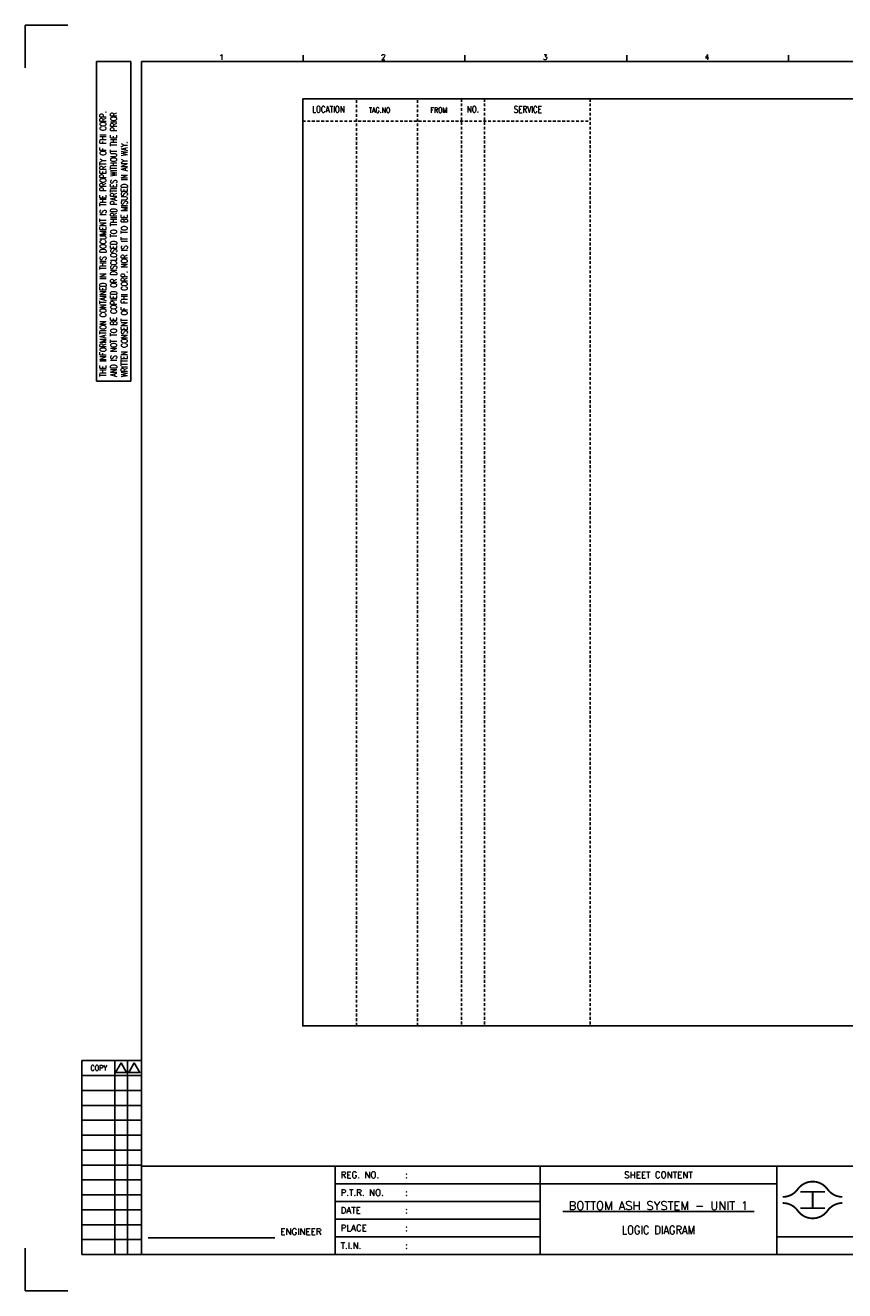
# Model space of a CAD drawing. Extents: x 2753 to 3719, y -644 to 39.
# Tile 1 of 3: x 2753 to 3195, y -644 to 39. Entities that reach past the tile are written whole.
import ezdxf
from ezdxf.enums import TextEntityAlignment as Align

# ---------------------------------------------------------------- set-up
doc = ezdxf.new("R2010")
doc.units = 0
doc.header["$MEASUREMENT"] = 0
doc.linetypes.add('HIDDEN', pattern=[4, 1.5, -1, 1.5])
doc.layers.get('0').update_dxf_attribs({"linetype": 'CONTINUOUS'})
doc.layers.get('DEFPOINTS').update_dxf_attribs({"linetype": 'CONTINUOUS'})
for name, color, linetype in [('CON', 4, 'CONTINUOUS'), ('DIM', 3, 'CONTINUOUS'), ('HID', 2, 'HIDDEN'), ('TEXT', 7, 'CONTINUOUS'), ('圖框CON', 4, 'CONTINUOUS'), ('圖框DIM', 3, 'CONTINUOUS'), ('框線', 6, 'CONTINUOUS')]:
    doc.layers.add(name, color=color, linetype=linetype)
doc.styles.add('DAYUKP', font='complex', dxfattribs={"bigfont": 'DAYUKP.SHX'})
doc.styles.add('E4', font='simplex.shx', dxfattribs={"height": 4})
doc.styles.add('ROMANS', font='romans', dxfattribs={"width": 0.8})

# ---------------------------------------------------------------- blocks, each defined once
blk = doc.blocks.new('Sht_Cont_T3')
at = {"layer": 'TEXT', "color": 3, "linetype": 'Continuous', "style": 'E4'}
for tag, p in [('$SHT_CONT_L1$', (55.63, 24.91)), ('$SHT_CONT_L2$', (55.63, 16.61)), ('$SHT_CONT_L3$', (55.63, 8.3))]:
    blk.add_attdef(tag, text='', height=4, dxfattribs=at).set_placement(p, align=Align.MIDDLE)
blk = doc.blocks.new('1')
at = {"ltscale": 500, "const_width": 0.99}
blk.add_lwpolyline([(1686.83, 57.65, -0.241531), (1678.79, 61.78, 0.512989), (1662.7, 61.78, -0.241531), (1654.66, 57.65, -0.241531)], format="xyb", dxfattribs=at)
at = {"const_width": 0.99}
blk.add_lwpolyline([(1686.83, 54.35, 0.241531), (1678.79, 50.22, -0.512989), (1662.7, 50.22, 0.241531), (1654.66, 54.35, 0.241531)], format="xyb", dxfattribs=at)
at = {"ltscale": 500, "const_width": 0.99}
for points in [[(1664.14, 60.4), (1677.35, 60.4)], [(1670.74, 60.4), (1670.74, 51.6)], [(1664.14, 51.6), (1677.35, 51.6)]]:
    blk.add_lwpolyline(points, dxfattribs=at)
at = {"layer": 'CON'}
for points in [[(1523.67, 26.6), (1523.67, 74.29)], [(1651.45, 26.6), (1651.45, 74.29)]]:
    blk.add_lwpolyline(points, dxfattribs=at)
at = {"layer": 'CON', "ltscale": 500}
for points in [[(1523.67, 64.75), (1413.11, 64.75)], [(1651.45, 64.75), (1523.67, 64.75)], [(1523.67, 55.22), (1413.11, 55.22)], [(1523.67, 45.69), (1413.11, 45.69)], [(1523.67, 36.15), (1413.11, 36.15)]]:
    blk.add_lwpolyline(points, dxfattribs=at)
at = {"layer": 'DEFPOINTS'}
for points in [[(1268.99, 689.33), (1246.02, 689.33), (1246.02, 666.36)], [(1268.99, 7.08), (1246.02, 7.08), (1246.02, 30.05)]]:
    blk.add_lwpolyline(points, dxfattribs=at)
at = {"layer": 'DIM'}
for p, q in [((1276.46, 131.12), (1276.46, 26.6)), ((1276.46, 131.12), (1308.62, 131.12)), ((1294.26, 26.6), (1294.26, 131.12)), ((1301.15, 26.6), (1301.15, 131.12)), ((1276.46, 123.08), (1308.62, 123.08)), ((1276.46, 115.04), (1308.62, 115.04)), ((1276.46, 107), (1308.62, 107)), ((1276.46, 98.96), (1308.62, 98.96)), ((1276.46, 90.92), (1308.62, 90.92)), ((1276.46, 82.88), (1308.62, 82.88)), ((1276.46, 74.84), (1308.62, 74.84)), ((1276.46, 66.8), (1308.62, 66.8)), ((1276.46, 58.76), (1308.62, 58.76)), ((1276.46, 50.72), (1308.62, 50.72)), ((1276.46, 42.68), (1308.62, 42.68)), ((1276.46, 34.64), (1308.62, 34.64)), ((1276.46, 26.6), (1308.62, 26.6))]:
    blk.add_line(p, q, dxfattribs=at)
for points in [[(1297.7, 129.98), (1294.72, 124.81), (1300.69, 124.81)], [(1304.83, 129.98), (1301.84, 124.81), (1307.81, 124.81)]]:
    blk.add_lwpolyline(points, close=True, dxfattribs=at)
at = {"layer": '圖框CON'}
for p, q in [((1284.5, 669.81), (1302.87, 669.81)), ((1284.5, 497.52), (1284.5, 669.81)), ((1302.87, 497.52), (1302.87, 669.81)), ((1395.91, 669.85), (1395.91, 673.29)), ((1483.2, 669.85), (1483.2, 673.29)), ((1570.49, 669.85), (1570.49, 673.29)), ((1657.78, 669.85), (1657.78, 673.29)), ((1284.5, 497.52), (1302.87, 497.52))]:
    blk.add_line(p, q, dxfattribs=at)
for points in [[(1413.11, 26.6), (1413.11, 74.29)], [(1828.89, 36.15), (1802.67, 36.15), (1651.45, 36.15)]]:
    blk.add_lwpolyline(points, dxfattribs=at)
at = {"layer": '圖框DIM'}
blk.add_line((1312.36, 35.55), (1380.65, 35.55), dxfattribs=at)
at = {"layer": '框線'}
for p, q in [((1308.62, 669.81), (1308.62, 26.6)), ((2181.53, 669.81), (1308.62, 669.81)), ((2181.53, 74.29), (1308.62, 74.29)), ((2181.53, 26.6), (1308.62, 26.6))]:
    blk.add_line(p, q, dxfattribs=at)
at = {"style": 'DAYUKP'}
for s, p in [('1', (1350.64, 670.78)), ('2', (1437.93, 670.78)), ('3', (1525.22, 670.78)), ('4', (1612.51, 670.78))]:
    blk.add_text(s, height=2.87, dxfattribs=at).set_placement(p)
at = {"layer": 'DIM', "style": 'ROMANS', "width": 0.75}
for s, p in [('THE INFORMATION CONTAINED IN THIS DOCUMENT IS THE PROPERTY OF FHI CORP.', (1287.94, 499.82)), ('AND IS NOT TO BE COPIED OR DISCLOSED TO THIRD PARTIES WITHOUT THE PRIOR', (1293.68, 499.82)), ('WRITTEN CONSENT OF FHI CORP. NOR IS IT TO BE MISUSED IN ANY WAY.', (1299.43, 499.82))]:
    blk.add_text(s, height=3.4457, rotation=90, dxfattribs=at).set_placement(p, align=Align.MIDDLE_LEFT)
at = {"layer": 'DIM', "style": 'ROMANS', "width": 0.8}
blk.add_text('COPY', height=2.871, dxfattribs=at).set_placement((1285.64, 127.16), align=Align.MIDDLE)
at = {"layer": 'HID', "ltscale": 500, "style": 'ROMANS'}
for s, height, p in [('REG. NO.', 3.446, (1416.1, 69.52)), (':', 3.45, (1450.9, 69.52)), ('P.T.R. NO.', 3.446, (1416.1, 59.99)), (':', 3.45, (1450.9, 59.99)), ('DATE', 3.446, (1416.1, 50.45)), (':', 3.45, (1450.9, 50.45)), ('PLACE', 3.446, (1416.1, 40.92)), (':', 3.45, (1450.9, 40.92)), ('T.I.N.', 3.446, (1416.1, 31.37)), (':', 3.45, (1450.9, 31.39))]:
    blk.add_text(s, height=height, dxfattribs=at).set_placement(p, align=Align.MIDDLE_LEFT)
blk.add_text('SHEET CONTENT', height=3.4457, dxfattribs=at).set_placement((1587.56, 69.52), align=Align.MIDDLE)
at = {"layer": 'HID', "style": 'ROMANS'}
blk.add_text('ENGINEER', height=3.446, dxfattribs=at).set_placement((1394.71, 37.18), align=Align.CENTER)

msp = doc.modelspace()

# ---------------------------------------------------------------- linework, layer by layer
at = {"layer": 'CON'}
msp.add_lwpolyline([(2902.61, -1.03), (3616.61, -1.03), (3616.61, -500.84), (2902.61, -500.84)], close=True, dxfattribs=at)
at = {"layer": 'HID'}
for p, q in [((2931.66, -1.73), (2931.66, -500.84)), ((2964.58, -1.73), (2964.58, -500.84)), ((2988.3, -1.03), (2988.3, -500.86)), ((3000.73, -1.03), (3000.73, -500.86)), ((3057.66, -1.03), (3057.66, -500.84)), ((2902.61, -12.94), (3057.66, -12.94))]:
    msp.add_line(p, q, dxfattribs=at)

# ---------------------------------------------------------------- block references
msp.add_blockref('1', (1506.95, -650.68))
at = {"layer": 'TEXT', "color": 0}
ref = msp.add_blockref('Sht_Cont_T3', (3030.62, -624.07), dxfattribs=dict(at, xscale=1.148576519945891, yscale=1.148576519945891, zscale=1.148576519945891))
ref.add_attrib('$SHT_CONT_L1$', '%%U BOTTOM ASH SYSTEM - UNIT 1 ', dxfattribs={"color": 3, "linetype": 'Continuous', "height": 4.5943, "style": 'E4'}).set_placement((3094.51, -595.46), align=Align.TOP_CENTER)
ref.add_attrib('$SHT_CONT_L3$', 'LOGIC DIAGRAM', dxfattribs={"color": 3, "linetype": 'Continuous', "height": 4.5943, "style": 'E4', "width": 0.85}).set_placement((3094.51, -614.54), align=Align.BOTTOM_CENTER)

# ---------------------------------------------------------------- texts
at = {"layer": 'CON', "style": 'ROMANS', "width": 0.8}
for s, p in [('LOCATION', (2916.53, -6.64)), ('NO.', (2994.43, -6.64)), ('SERVICE', (3024.08, -6.71))]:
    msp.add_text(s, height=3.5, dxfattribs=at).set_placement(p, align=Align.MIDDLE)
for s, p in [('TAG.NO', (2938.27, -9.29)), ('FROM', (2971.52, -9.29))]:
    msp.add_text(s, height=2.8, dxfattribs=at).set_placement(p, align=Align.BOTTOM_LEFT)

doc.saveas('drawing.dxf')
